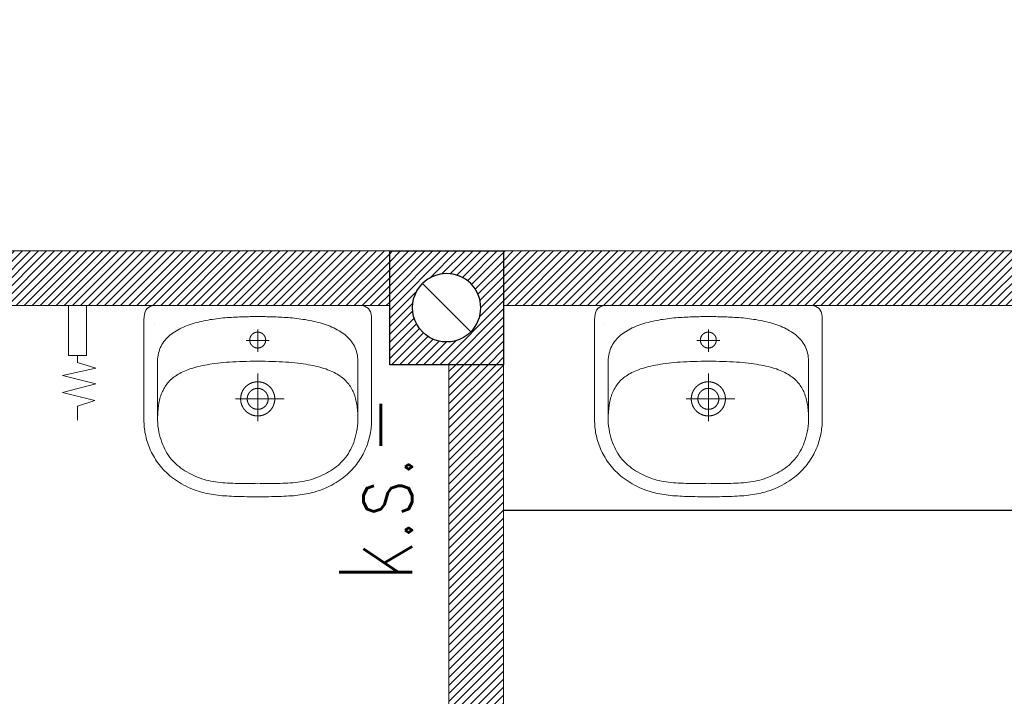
# Model space of a CAD drawing. Header units: inches. Extents: x 27484 to 71626, y -45113 to 39.
# Tile 81 of 256: x 34101 to 34317, y -32204 to -32055. Entities that reach past the tile are written whole.
import ezdxf
from ezdxf.enums import TextEntityAlignment as Align

# ---------------------------------------------------------------- set-up
doc = ezdxf.new("R2010")
doc.units = ezdxf.units.IN
doc.header["$LTSCALE"] = 50
doc.header["$MEASUREMENT"] = 0
for name, color, linetype, lineweight in [('A-ARMATURA', 45, 'Continuous', 5), ('A-SCIANY', 5, 'Continuous', 18), ('A-ść. istn.', 8, 'Continuous', 0)]:
    doc.layers.add(name, color=color, linetype=linetype, lineweight=lineweight)
for name, color, linetype in [('B-IWE', 2, 'Continuous'), ('B-IWE-KAN', 7, 'Continuous'), ('R-MET-IWE', 2, 'Continuous'), ('rz_wentylacja', 10, 'Continuous')]:
    doc.layers.add(name, color=color, linetype=linetype)
doc.styles.get("Standard").update_dxf_attribs({"font": 'romans.shx'})
pattern_1 = [(45, (31560.1443, -34930.5661), (-0.88388348, 0.88388348), [])]

# ---------------------------------------------------------------- blocks, each defined once
blk = doc.blocks.new('A$C3A7D2EB8')
at = {"layer": 'A-ARMATURA'}
for p, q in [((22.71, 16.63), (22.71, 16.63)), ((1.75, 12.95), (1.75, 12.95)), ((2.3, 0.03), (2.3, 0.03)), ((3.75, 0.03), (3.75, 0.03))]:
    blk.add_line(p, q, dxfattribs=at)
for points in [[(-0.01, -21.47), (-0.62, -21.46), (-1.23, -21.46), (-1.83, -21.46), (-2.42, -21.46), (-3, -21.45), (-3.57, -21.44), (-4.14, -21.43), (-4.69, -21.41), (-5.23, -21.39), (-5.77, -21.37), (-6.3, -21.34), (-6.82, -21.31), (-7.33, -21.28), (-7.83, -21.24), (-8.32, -21.19), (-8.8, -21.13), (-9.28, -21.07), (-9.75, -21.01), (-10.21, -20.93), (-10.66, -20.85), (-11.1, -20.76), (-11.53, -20.67), (-11.96, -20.56), (-12.38, -20.45), (-12.38, -20.45), (-12.98, -20.26), (-13.57, -20.07), (-14.14, -19.86), (-14.69, -19.64), (-15.22, -19.41), (-15.74, -19.16), (-16.25, -18.91), (-16.73, -18.64), (-17.2, -18.37), (-17.66, -18.08), (-18.1, -17.78), (-18.52, -17.48), (-18.93, -17.17), (-19.32, -16.85), (-19.7, -16.52), (-20.06, -16.18), (-20.41, -15.84), (-20.75, -15.49), (-21.07, -15.13), (-21.38, -14.77), (-21.67, -14.4), (-21.95, -14.03), (-22.21, -13.65), (-22.46, -13.27), (-22.7, -12.89), (-22.93, -12.5), (-23.14, -12.11), (-23.34, -11.72), (-23.53, -11.32), (-23.71, -10.92), (-23.87, -10.53), (-24.02, -10.13), (-24.16, -9.73), (-24.29, -9.33), (-24.41, -8.93), (-24.52, -8.53), (-24.61, -8.13), (-24.7, -7.73), (-24.77, -7.34), (-24.84, -6.95), (-24.89, -6.56), (-24.93, -6.17), (-24.97, -5.79), (-24.99, -5.41), (-25, -5.03), (-25.01, -4.67), (-25.01, -4.67), (-25.01, 17.36), (-24.98, 18.05), (-24.9, 18.65), (-24.76, 19.14), (-24.57, 19.55), (-24.31, 19.88), (-24, 20.13), (-23.63, 20.32), (-23.19, 20.44), (-22.69, 20.51), (-22.13, 20.53), (-0.01, 20.53), (22.12, 20.53), (22.68, 20.51), (23.18, 20.44), (23.61, 20.32), (23.99, 20.13), (24.3, 19.88), (24.55, 19.55), (24.75, 19.14), (24.88, 18.65), (24.97, 18.05), (24.99, 17.36), (24.99, -4.67), (24.99, -5.03), (24.97, -5.41), (24.95, -5.79), (24.92, -6.17), (24.87, -6.56), (24.82, -6.95), (24.76, -7.34), (24.68, -7.73), (24.6, -8.13), (24.5, -8.53), (24.4, -8.93), (24.28, -9.33), (24.15, -9.73), (24.01, -10.13), (23.86, -10.53), (23.69, -10.92), (23.52, -11.32), (23.33, -11.72), (23.13, -12.11), (22.91, -12.5), (22.69, -12.89), (22.45, -13.27), (22.2, -13.65), (21.93, -14.03), (21.65, -14.4), (21.36, -14.77), (21.05, -15.13), (20.73, -15.49), (20.4, -15.84), (20.05, -16.18), (19.69, -16.52), (19.31, -16.85), (18.91, -17.17), (18.51, -17.48), (18.08, -17.78), (17.64, -18.08), (17.19, -18.37), (16.72, -18.64), (16.23, -18.91), (15.73, -19.16), (15.21, -19.41), (14.67, -19.64), (14.12, -19.86), (13.55, -20.07), (12.97, -20.26), (12.36, -20.45), (12.36, -20.45), (11.94, -20.56), (11.52, -20.67), (11.08, -20.76), (10.64, -20.85), (10.19, -20.93), (9.73, -21.01), (9.26, -21.07), (8.79, -21.13), (8.3, -21.19), (7.81, -21.24), (7.31, -21.28), (6.8, -21.31), (6.28, -21.34), (5.75, -21.37), (5.22, -21.39), (4.67, -21.41), (4.12, -21.43), (3.56, -21.44), (2.99, -21.45), (2.41, -21.46), (1.82, -21.46), (1.22, -21.46), (0.61, -21.46), (-0.01, -21.47)], [(-0.01, -18.53), (0.52, -18.54), (1.05, -18.54), (1.59, -18.54), (2.14, -18.55), (2.69, -18.55), (3.24, -18.55), (3.8, -18.55), (4.36, -18.55), (4.92, -18.54), (5.48, -18.53), (6.04, -18.51), (6.6, -18.48), (7.15, -18.45), (7.69, -18.41), (8.23, -18.36), (8.76, -18.3), (9.28, -18.23), (9.79, -18.15), (10.3, -18.05), (10.8, -17.93), (11.29, -17.81), (11.78, -17.67), (12.27, -17.52), (12.75, -17.35), (13.23, -17.17), (13.7, -16.97), (14.17, -16.76), (14.63, -16.54), (15.08, -16.3), (15.54, -16.04), (15.98, -15.77), (16.42, -15.48), (16.85, -15.17), (17.28, -14.85), (17.71, -14.51), (18.56, -13.69), (18.93, -13.26), (19.28, -12.83), (19.6, -12.39), (19.9, -11.94), (20.17, -11.49), (20.42, -11.02), (20.65, -10.54), (20.87, -10.04), (21.06, -9.53), (21.24, -9), (21.41, -8.46), (21.56, -7.9), (21.7, -7.32), (21.82, -6.65), (21.91, -5.99), (21.97, -5.32), (21.99, -4.64), (21.99, 8.3), (21.98, 8.76), (21.93, 9.21), (21.87, 9.64), (21.78, 10.06), (21.67, 10.46), (21.55, 10.85), (21.39, 11.23), (21.22, 11.6), (21.03, 11.95), (20.83, 12.29), (20.6, 12.61), (20.35, 12.92), (20.09, 13.23), (19.82, 13.51), (19.52, 13.79), (19.22, 14.06), (18.89, 14.31), (18.56, 14.56), (18.21, 14.79), (17.85, 15.01), (17.48, 15.22), (17.09, 15.43), (16.7, 15.62), (16.29, 15.8), (15.88, 15.98), (15.46, 16.14), (15.03, 16.3), (14.59, 16.44), (14.15, 16.58), (13.7, 16.72), (13.25, 16.84), (12.79, 16.95), (12.32, 17.06), (11.86, 17.16), (11.39, 17.26), (10.91, 17.35), (10.44, 17.43), (9.97, 17.5), (9.49, 17.57), (9.02, 17.64), (8.55, 17.69), (8.07, 17.75), (7.61, 17.8), (7.14, 17.84), (6.68, 17.88), (6.22, 17.91), (5.77, 17.94), (5.32, 17.97), (4.88, 17.99), (4.44, 18.01), (4.02, 18.03), (3.6, 18.05), (3.19, 18.06), (2.79, 18.07), (2.4, 18.08), (2.01, 18.08), (1.65, 18.09), (1.29, 18.09), (0.94, 18.09), (0.61, 18.09), (0.3, 18.09), (-0.01, 18.09), (-0.01, 18.09), (-0.31, 18.09), (-0.63, 18.09), (-0.96, 18.09), (-1.3, 18.09), (-1.66, 18.09), (-2.03, 18.08), (-2.41, 18.08), (-2.8, 18.07), (-3.2, 18.06), (-3.61, 18.05), (-4.03, 18.03), (-4.46, 18.01), (-4.89, 17.99), (-5.34, 17.97), (-5.78, 17.94), (-6.24, 17.91), (-6.69, 17.88), (-7.16, 17.84), (-7.62, 17.8), (-8.09, 17.75), (-8.56, 17.69), (-9.03, 17.64), (-9.51, 17.57), (-9.98, 17.5), (-10.46, 17.43), (-10.93, 17.35), (-11.4, 17.26), (-11.87, 17.16), (-12.34, 17.06), (-12.8, 16.95), (-13.26, 16.84), (-13.72, 16.72), (-14.17, 16.58), (-14.61, 16.44), (-15.05, 16.3), (-15.47, 16.14), (-15.9, 15.98), (-16.31, 15.8), (-16.71, 15.62), (-17.11, 15.43), (-17.49, 15.22), (-17.86, 15.01), (-18.23, 14.79), (-18.57, 14.56), (-18.91, 14.31), (-19.23, 14.06), (-19.54, 13.79), (-19.83, 13.51), (-20.11, 13.23), (-20.37, 12.92), (-20.61, 12.61), (-20.84, 12.29), (-21.05, 11.95), (-21.24, 11.6), (-21.41, 11.23), (-21.56, 10.85), (-21.69, 10.46), (-21.8, 10.06), (-21.89, 9.64), (-21.95, 9.21), (-21.99, 8.76), (-22.01, 8.3), (-22.01, 8.3), (-22.01, -4.64), (-21.98, -5.32), (-21.92, -5.99), (-21.84, -6.65), (-21.72, -7.32), (-21.58, -7.9), (-21.42, -8.46), (-21.26, -9), (-21.08, -9.53), (-20.88, -10.04), (-20.67, -10.54), (-20.44, -11.02), (-20.19, -11.49), (-19.91, -11.94), (-19.62, -12.39), (-19.3, -12.83), (-18.95, -13.26), (-18.58, -13.69), (-17.72, -14.51), (-17.3, -14.85), (-16.87, -15.17), (-16.44, -15.48), (-16, -15.77), (-15.55, -16.04), (-15.1, -16.3), (-14.64, -16.54), (-14.18, -16.76), (-13.72, -16.97), (-13.24, -17.17), (-12.77, -17.35), (-12.29, -17.52), (-11.8, -17.67), (-11.31, -17.81), (-10.81, -17.93), (-10.31, -18.05), (-9.81, -18.15), (-9.3, -18.23), (-8.78, -18.3), (-8.25, -18.36), (-7.71, -18.41), (-7.16, -18.45), (-6.61, -18.48), (-6.06, -18.51), (-5.5, -18.53), (-4.94, -18.54), (-4.38, -18.55), (-3.82, -18.55), (-3.26, -18.55), (-2.7, -18.55), (-2.15, -18.55), (-1.61, -18.54), (-1.06, -18.54), (-0.53, -18.54)], [(1.75, 12.94), (1.75, 12.97), (1.75, 12.99), (1.75, 13.01), (1.75, 13.04), (1.75, 13.06), (1.74, 13.08), (1.74, 13.11), (1.74, 13.13), (1.74, 13.15), (1.74, 13.17), (1.73, 13.2), (1.73, 13.22), (1.72, 13.24), (1.72, 13.26), (1.72, 13.29), (1.71, 13.31), (1.71, 13.33), (1.7, 13.35), (1.7, 13.38), (1.69, 13.4), (1.68, 13.42), (1.68, 13.44), (1.67, 13.46), (1.66, 13.49), (1.66, 13.51), (1.65, 13.53), (1.64, 13.55), (1.63, 13.57), (1.63, 13.59), (1.62, 13.61), (1.61, 13.64), (1.6, 13.66), (1.59, 13.68), (1.58, 13.7), (1.57, 13.72), (1.56, 13.74), (1.55, 13.76), (1.54, 13.78), (1.53, 13.8), (1.52, 13.82), (1.5, 13.84), (1.49, 13.86), (1.48, 13.88), (1.47, 13.9), (1.46, 13.92), (1.44, 13.94), (1.43, 13.96), (1.42, 13.97), (1.4, 13.99), (1.39, 14.01), (1.38, 14.03), (1.36, 14.05), (1.35, 14.06), (1.33, 14.08), (1.32, 14.1), (1.3, 14.12), (1.29, 14.13), (1.27, 14.15), (1.25, 14.17), (1.24, 14.18), (1.22, 14.2), (1.21, 14.21), (1.19, 14.23), (1.17, 14.25), (1.16, 14.26), (1.14, 14.28), (1.12, 14.29), (1.1, 14.31), (1.08, 14.32), (1.07, 14.33), (1.05, 14.35), (1.03, 14.36), (1.01, 14.37), (0.99, 14.39), (0.97, 14.4), (0.95, 14.41), (0.94, 14.43), (0.92, 14.44), (0.9, 14.45), (0.88, 14.46), (0.86, 14.47), (0.84, 14.48), (0.82, 14.49), (0.8, 14.51), (0.78, 14.52), (0.76, 14.53), (0.73, 14.54), (0.71, 14.54), (0.69, 14.55), (0.67, 14.56), (0.65, 14.57), (0.63, 14.58), (0.61, 14.59), (0.59, 14.6), (0.56, 14.6), (0.54, 14.61), (0.52, 14.62), (0.5, 14.62), (0.48, 14.63), (0.45, 14.64), (0.43, 14.64), (0.41, 14.65), (0.39, 14.65), (0.37, 14.66), (0.34, 14.66), (0.32, 14.67), (0.3, 14.67), (0.28, 14.68), (0.25, 14.68), (0.23, 14.68), (0.21, 14.68), (0.18, 14.69), (0.16, 14.69), (0.14, 14.69), (0.12, 14.69), (0.09, 14.69), (0.07, 14.7), (0.05, 14.7), (0.02, 14.7), (0, 14.7), (-0.02, 14.7), (-0.04, 14.7), (-0.07, 14.7), (-0.09, 14.69), (-0.11, 14.69), (-0.14, 14.69), (-0.16, 14.69), (-0.18, 14.69), (-0.2, 14.69), (-0.23, 14.68), (-0.25, 14.68), (-0.27, 14.68), (-0.29, 14.67), (-0.32, 14.67), (-0.34, 14.66), (-0.36, 14.66), (-0.38, 14.65), (-0.41, 14.65), (-0.43, 14.64), (-0.45, 14.64), (-0.47, 14.63), (-0.5, 14.63), (-0.52, 14.62), (-0.54, 14.61), (-0.56, 14.6), (-0.58, 14.6), (-0.6, 14.59), (-0.63, 14.58), (-0.65, 14.57), (-0.67, 14.56), (-0.69, 14.56), (-0.71, 14.55), (-0.73, 14.54), (-0.75, 14.53), (-0.77, 14.52), (-0.79, 14.51), (-0.81, 14.5), (-0.83, 14.49), (-0.85, 14.47), (-0.87, 14.46), (-0.89, 14.45), (-0.91, 14.44), (-0.93, 14.43), (-0.95, 14.42), (-0.97, 14.4), (-0.99, 14.39), (-1.01, 14.38), (-1.03, 14.36), (-1.05, 14.35), (-1.06, 14.34), (-1.08, 14.32), (-1.1, 14.31), (-1.12, 14.29), (-1.13, 14.28), (-1.15, 14.26), (-1.17, 14.25), (-1.19, 14.23), (-1.2, 14.22), (-1.22, 14.2), (-1.24, 14.19), (-1.25, 14.17), (-1.27, 14.15), (-1.28, 14.14), (-1.3, 14.12), (-1.31, 14.1), (-1.33, 14.09), (-1.34, 14.07), (-1.36, 14.05), (-1.37, 14.03), (-1.39, 14.01), (-1.4, 14), (-1.41, 13.98), (-1.43, 13.96), (-1.44, 13.94), (-1.45, 13.92), (-1.47, 13.9), (-1.48, 13.88), (-1.49, 13.86), (-1.5, 13.84), (-1.51, 13.82), (-1.53, 13.8), (-1.54, 13.78), (-1.55, 13.76), (-1.56, 13.74), (-1.57, 13.72), (-1.58, 13.7), (-1.59, 13.68), (-1.6, 13.66), (-1.61, 13.64), (-1.62, 13.62), (-1.62, 13.6), (-1.63, 13.58), (-1.64, 13.55), (-1.65, 13.53), (-1.66, 13.51), (-1.66, 13.49), (-1.67, 13.47), (-1.68, 13.45), (-1.68, 13.42), (-1.69, 13.4), (-1.7, 13.38), (-1.7, 13.36), (-1.71, 13.34), (-1.71, 13.31), (-1.72, 13.29), (-1.72, 13.27), (-1.72, 13.25), (-1.73, 13.22), (-1.73, 13.2), (-1.73, 13.18), (-1.74, 13.15), (-1.74, 13.13), (-1.74, 13.11), (-1.74, 13.09), (-1.75, 13.06), (-1.75, 13.04), (-1.75, 13.02), (-1.75, 13), (-1.75, 12.97), (-1.75, 12.95), (-1.75, 12.93), (-1.75, 12.9), (-1.75, 12.88), (-1.75, 12.86), (-1.75, 12.83), (-1.74, 12.81), (-1.74, 12.79), (-1.74, 12.77), (-1.74, 12.74), (-1.74, 12.72), (-1.73, 12.7), (-1.73, 12.68), (-1.73, 12.65), (-1.72, 12.63), (-1.72, 12.61), (-1.71, 12.59), (-1.71, 12.56), (-1.7, 12.54), (-1.7, 12.52), (-1.69, 12.5), (-1.68, 12.47), (-1.68, 12.45), (-1.67, 12.43), (-1.67, 12.41), (-1.66, 12.39), (-1.65, 12.37), (-1.64, 12.34), (-1.63, 12.32), (-1.63, 12.3), (-1.62, 12.28), (-1.61, 12.26), (-1.6, 12.24), (-1.59, 12.22), (-1.58, 12.2), (-1.57, 12.18), (-1.56, 12.15), (-1.55, 12.13), (-1.54, 12.11), (-1.53, 12.09), (-1.52, 12.07), (-1.51, 12.05), (-1.49, 12.03), (-1.48, 12.02), (-1.47, 12), (-1.46, 11.98), (-1.44, 11.96), (-1.43, 11.94), (-1.42, 11.92), (-1.4, 11.9), (-1.39, 11.88), (-1.38, 11.87), (-1.36, 11.85), (-1.35, 11.83), (-1.33, 11.81), (-1.32, 11.79), (-1.3, 11.78), (-1.29, 11.76), (-1.27, 11.74), (-1.26, 11.73), (-1.24, 11.71), (-1.22, 11.7), (-1.21, 11.68), (-1.19, 11.66), (-1.17, 11.65), (-1.16, 11.63), (-1.14, 11.62), (-1.12, 11.6), (-1.1, 11.59), (-1.09, 11.57), (-1.07, 11.56), (-1.05, 11.55), (-1.03, 11.53), (-1.01, 11.52), (-0.99, 11.51), (-0.97, 11.49), (-0.96, 11.48), (-0.94, 11.47), (-0.92, 11.46), (-0.9, 11.44), (-0.88, 11.43), (-0.86, 11.42), (-0.84, 11.41), (-0.82, 11.4), (-0.8, 11.39), (-0.78, 11.38), (-0.76, 11.37), (-0.73, 11.36), (-0.71, 11.35), (-0.69, 11.34), (-0.67, 11.33), (-0.65, 11.32), (-0.63, 11.31), (-0.61, 11.31), (-0.59, 11.3), (-0.56, 11.29), (-0.54, 11.28), (-0.52, 11.28), (-0.5, 11.27), (-0.48, 11.26), (-0.46, 11.26), (-0.43, 11.25), (-0.41, 11.25), (-0.39, 11.24), (-0.37, 11.24), (-0.34, 11.23), (-0.32, 11.23), (-0.3, 11.22), (-0.28, 11.22), (-0.25, 11.22), (-0.23, 11.21), (-0.21, 11.21), (-0.19, 11.21), (-0.16, 11.2), (-0.14, 11.2), (-0.12, 11.2), (-0.09, 11.2), (-0.07, 11.2), (-0.05, 11.2), (-0.03, 11.2), (0, 11.2), (0.02, 11.2), (0.04, 11.2), (0.07, 11.2), (0.09, 11.2), (0.11, 11.2), (0.13, 11.2), (0.16, 11.2), (0.18, 11.21), (0.2, 11.21), (0.23, 11.21), (0.25, 11.21), (0.27, 11.22), (0.29, 11.22), (0.32, 11.23), (0.34, 11.23), (0.36, 11.23), (0.38, 11.24), (0.41, 11.24), (0.43, 11.25), (0.45, 11.26), (0.47, 11.26), (0.49, 11.27), (0.52, 11.28), (0.54, 11.28), (0.56, 11.29), (0.58, 11.3), (0.6, 11.3), (0.62, 11.31), (0.65, 11.32), (0.67, 11.33), (0.69, 11.34), (0.71, 11.35), (0.73, 11.36), (0.75, 11.37), (0.77, 11.38), (0.79, 11.39), (0.81, 11.4), (0.83, 11.41), (0.85, 11.42), (0.87, 11.43), (0.89, 11.44), (0.91, 11.45), (0.93, 11.47), (0.95, 11.48), (0.97, 11.49), (0.99, 11.5), (1.01, 11.52), (1.03, 11.53), (1.04, 11.54), (1.06, 11.56), (1.08, 11.57), (1.1, 11.59), (1.12, 11.6), (1.13, 11.61), (1.15, 11.63), (1.17, 11.65), (1.19, 11.66), (1.2, 11.68), (1.22, 11.69), (1.24, 11.71), (1.25, 11.72), (1.27, 11.74), (1.28, 11.76), (1.3, 11.77), (1.31, 11.79), (1.33, 11.81), (1.34, 11.83), (1.36, 11.84), (1.37, 11.86), (1.39, 11.88), (1.4, 11.9), (1.41, 11.92), (1.43, 11.94), (1.44, 11.95), (1.45, 11.97), (1.47, 11.99), (1.48, 12.01), (1.49, 12.03), (1.5, 12.05), (1.51, 12.07), (1.53, 12.09), (1.54, 12.11), (1.55, 12.13), (1.56, 12.15), (1.57, 12.17), (1.58, 12.19), (1.59, 12.21), (1.6, 12.23), (1.61, 12.25), (1.62, 12.28), (1.62, 12.3), (1.63, 12.32), (1.64, 12.34), (1.65, 12.36), (1.66, 12.38), (1.66, 12.4), (1.67, 12.43), (1.68, 12.45), (1.68, 12.47), (1.69, 12.49), (1.7, 12.51), (1.7, 12.54), (1.71, 12.56), (1.71, 12.58), (1.72, 12.6), (1.72, 12.63), (1.72, 12.65), (1.73, 12.67), (1.73, 12.69), (1.73, 12.72), (1.74, 12.74), (1.74, 12.76), (1.74, 12.78), (1.74, 12.81), (1.75, 12.83), (1.75, 12.85), (1.75, 12.88), (1.75, 12.9), (1.75, 12.92), (1.75, 12.94)], [(3.75, 0.02), (3.75, 0.06), (3.75, 0.09), (3.75, 0.12), (3.75, 0.16), (3.75, 0.19), (3.74, 0.22), (3.74, 0.26), (3.74, 0.29), (3.74, 0.32), (3.74, 0.36), (3.73, 0.39), (3.73, 0.42), (3.73, 0.46), (3.72, 0.49), (3.72, 0.52), (3.71, 0.56), (3.71, 0.59), (3.7, 0.62), (3.7, 0.66), (3.69, 0.69), (3.68, 0.72), (3.68, 0.76), (3.67, 0.79), (3.66, 0.82), (3.66, 0.85), (3.65, 0.89), (3.64, 0.92), (3.63, 0.95), (3.63, 0.99), (3.62, 1.02), (3.61, 1.05), (3.6, 1.08), (3.59, 1.11), (3.58, 1.15), (3.57, 1.18), (3.56, 1.21), (3.55, 1.24), (3.54, 1.27), (3.53, 1.31), (3.51, 1.34), (3.5, 1.37), (3.49, 1.4), (3.48, 1.43), (3.46, 1.46), (3.45, 1.49), (3.44, 1.52), (3.42, 1.55), (3.41, 1.59), (3.4, 1.62), (3.38, 1.65), (3.37, 1.68), (3.35, 1.71), (3.34, 1.74), (3.32, 1.77), (3.31, 1.8), (3.29, 1.83), (3.27, 1.85), (3.26, 1.88), (3.24, 1.91), (3.22, 1.94), (3.21, 1.97), (3.19, 2), (3.17, 2.03), (3.15, 2.06), (3.14, 2.08), (3.12, 2.11), (3.1, 2.14), (3.08, 2.17), (3.06, 2.19), (3.04, 2.22), (3.02, 2.25), (3, 2.28), (2.98, 2.3), (2.96, 2.33), (2.94, 2.36), (2.92, 2.38), (2.9, 2.41), (2.88, 2.43), (2.85, 2.46), (2.83, 2.49), (2.81, 2.51), (2.79, 2.54), (2.76, 2.56), (2.74, 2.59), (2.72, 2.61), (2.7, 2.63), (2.67, 2.66), (2.65, 2.68), (2.63, 2.71), (2.6, 2.73), (2.58, 2.75), (2.55, 2.77), (2.53, 2.8), (2.5, 2.82), (2.48, 2.84), (2.45, 2.86), (2.43, 2.89), (2.4, 2.91), (2.38, 2.93), (2.35, 2.95), (2.32, 2.97), (2.3, 2.99), (2.27, 3.01), (2.24, 3.03), (2.22, 3.05), (2.19, 3.07), (2.16, 3.09), (2.13, 3.11), (2.11, 3.13), (2.08, 3.15), (2.05, 3.17), (2.02, 3.19), (1.99, 3.2), (1.97, 3.22), (1.94, 3.24), (1.91, 3.26), (1.88, 3.27), (1.85, 3.29), (1.82, 3.31), (1.79, 3.32), (1.76, 3.34), (1.73, 3.35), (1.7, 3.37), (1.67, 3.38), (1.64, 3.4), (1.61, 3.41), (1.58, 3.43), (1.55, 3.44), (1.52, 3.46), (1.49, 3.47), (1.46, 3.48), (1.43, 3.49), (1.4, 3.51), (1.37, 3.52), (1.33, 3.53), (1.3, 3.54), (1.27, 3.56), (1.24, 3.57), (1.21, 3.58), (1.18, 3.59), (1.14, 3.6), (1.11, 3.61), (1.08, 3.62), (1.05, 3.63), (1.02, 3.64), (0.98, 3.65), (0.95, 3.65), (0.92, 3.66), (0.89, 3.67), (0.85, 3.68), (0.82, 3.69), (0.79, 3.69), (0.75, 3.7), (0.72, 3.71), (0.69, 3.71), (0.66, 3.72), (0.62, 3.73), (0.59, 3.73), (0.56, 3.74), (0.52, 3.74), (0.49, 3.75), (0.46, 3.75), (0.42, 3.75), (0.39, 3.76), (0.36, 3.76), (0.32, 3.76), (0.29, 3.77), (0.26, 3.77), (0.22, 3.77), (0.19, 3.77), (0.16, 3.77), (0.12, 3.78), (0.09, 3.78), (0.05, 3.78), (0.02, 3.78), (-0.01, 3.78), (-0.05, 3.78), (-0.08, 3.78), (-0.11, 3.78), (-0.15, 3.77), (-0.18, 3.77), (-0.21, 3.77), (-0.25, 3.77), (-0.28, 3.77), (-0.31, 3.76), (-0.35, 3.76), (-0.38, 3.76), (-0.41, 3.75), (-0.45, 3.75), (-0.48, 3.75), (-0.51, 3.74), (-0.55, 3.74), (-0.58, 3.73), (-0.61, 3.73), (-0.65, 3.72), (-0.68, 3.72), (-0.71, 3.71), (-0.75, 3.7), (-0.78, 3.7), (-0.81, 3.69), (-0.84, 3.68), (-0.88, 3.67), (-0.91, 3.67), (-0.94, 3.66), (-0.97, 3.65), (-1.01, 3.64), (-1.04, 3.63), (-1.07, 3.62), (-1.1, 3.61), (-1.14, 3.6), (-1.17, 3.59), (-1.2, 3.58), (-1.23, 3.57), (-1.26, 3.56), (-1.29, 3.55), (-1.33, 3.54), (-1.36, 3.52), (-1.39, 3.51), (-1.42, 3.5), (-1.45, 3.49), (-1.48, 3.47), (-1.51, 3.46), (-1.54, 3.45), (-1.57, 3.43), (-1.6, 3.42), (-1.63, 3.4), (-1.66, 3.39), (-1.69, 3.37), (-1.72, 3.36), (-1.75, 3.34), (-1.78, 3.33), (-1.81, 3.31), (-1.84, 3.29), (-1.87, 3.28), (-1.9, 3.26), (-1.93, 3.24), (-1.96, 3.23), (-1.99, 3.21), (-2.01, 3.19), (-2.04, 3.17), (-2.07, 3.15), (-2.1, 3.13), (-2.13, 3.12), (-2.15, 3.1), (-2.18, 3.08), (-2.21, 3.06), (-2.24, 3.04), (-2.26, 3.02), (-2.29, 3), (-2.32, 2.98), (-2.34, 2.96), (-2.37, 2.93), (-2.39, 2.91), (-2.42, 2.89), (-2.45, 2.87), (-2.47, 2.85), (-2.5, 2.83), (-2.52, 2.8), (-2.55, 2.78), (-2.57, 2.76), (-2.59, 2.73), (-2.62, 2.71), (-2.64, 2.69), (-2.67, 2.66), (-2.69, 2.64), (-2.71, 2.62), (-2.74, 2.59), (-2.76, 2.57), (-2.78, 2.54), (-2.8, 2.52), (-2.83, 2.49), (-2.85, 2.47), (-2.87, 2.44), (-2.89, 2.42), (-2.91, 2.39), (-2.93, 2.36), (-2.95, 2.34), (-2.97, 2.31), (-3, 2.28), (-3.02, 2.26), (-3.03, 2.23), (-3.05, 2.2), (-3.07, 2.18), (-3.09, 2.15), (-3.11, 2.12), (-3.13, 2.09), (-3.15, 2.06), (-3.17, 2.04), (-3.18, 2.01), (-3.2, 1.98), (-3.22, 1.95), (-3.24, 1.92), (-3.25, 1.89), (-3.27, 1.86), (-3.29, 1.83), (-3.3, 1.8), (-3.32, 1.77), (-3.33, 1.74), (-3.35, 1.71), (-3.36, 1.68), (-3.38, 1.65), (-3.39, 1.62), (-3.41, 1.59), (-3.42, 1.56), (-3.43, 1.53), (-3.45, 1.5), (-3.46, 1.47), (-3.47, 1.44), (-3.49, 1.41), (-3.5, 1.38), (-3.51, 1.35), (-3.52, 1.31), (-3.53, 1.28), (-3.54, 1.25), (-3.56, 1.22), (-3.57, 1.19), (-3.58, 1.16), (-3.59, 1.12), (-3.6, 1.09), (-3.61, 1.06), (-3.61, 1.03), (-3.62, 0.99), (-3.63, 0.96), (-3.64, 0.93), (-3.65, 0.9), (-3.66, 0.86), (-3.66, 0.83), (-3.67, 0.8), (-3.68, 0.77), (-3.68, 0.73), (-3.69, 0.7), (-3.7, 0.67), (-3.7, 0.63), (-3.71, 0.6), (-3.71, 0.57), (-3.72, 0.53), (-3.72, 0.5), (-3.72, 0.47), (-3.73, 0.43), (-3.73, 0.4), (-3.73, 0.37), (-3.74, 0.33), (-3.74, 0.3), (-3.74, 0.27), (-3.74, 0.23), (-3.75, 0.2), (-3.75, 0.17), (-3.75, 0.13), (-3.75, 0.1), (-3.75, 0.07), (-3.75, 0.03), (-3.75, 0), (-3.75, -0.04), (-3.75, -0.07), (-3.75, -0.1), (-3.75, -0.14), (-3.74, -0.17), (-3.74, -0.2), (-3.74, -0.24), (-3.74, -0.27), (-3.74, -0.3), (-3.73, -0.34), (-3.73, -0.37), (-3.73, -0.4), (-3.72, -0.44), (-3.72, -0.47), (-3.71, -0.5), (-3.71, -0.54), (-3.7, -0.57), (-3.7, -0.6), (-3.69, -0.64), (-3.68, -0.67), (-3.68, -0.7), (-3.67, -0.73), (-3.66, -0.77), (-3.66, -0.8), (-3.65, -0.83), (-3.64, -0.87), (-3.63, -0.9), (-3.63, -0.93), (-3.62, -0.96), (-3.61, -1), (-3.6, -1.03), (-3.59, -1.06), (-3.58, -1.09), (-3.57, -1.12), (-3.56, -1.16), (-3.55, -1.19), (-3.54, -1.22), (-3.53, -1.25), (-3.51, -1.28), (-3.5, -1.31), (-3.49, -1.35), (-3.48, -1.38), (-3.46, -1.41), (-3.45, -1.44), (-3.44, -1.47), (-3.43, -1.5), (-3.41, -1.53), (-3.4, -1.56), (-3.38, -1.59), (-3.37, -1.62), (-3.35, -1.65), (-3.34, -1.68), (-3.32, -1.71), (-3.31, -1.74), (-3.29, -1.77), (-3.27, -1.8), (-3.26, -1.83), (-3.24, -1.86), (-3.22, -1.89), (-3.21, -1.92), (-3.19, -1.94), (-3.17, -1.97), (-3.15, -2), (-3.14, -2.03), (-3.12, -2.06), (-3.1, -2.09), (-3.08, -2.11), (-3.06, -2.14), (-3.04, -2.17), (-3.02, -2.19), (-3, -2.22), (-2.98, -2.25), (-2.96, -2.28), (-2.94, -2.3), (-2.92, -2.33), (-2.9, -2.35), (-2.88, -2.38), (-2.85, -2.41), (-2.83, -2.43), (-2.81, -2.46), (-2.79, -2.48), (-2.77, -2.51), (-2.74, -2.53), (-2.72, -2.55), (-2.7, -2.58), (-2.67, -2.6), (-2.65, -2.63), (-2.63, -2.65), (-2.6, -2.67), (-2.58, -2.7), (-2.55, -2.72), (-2.53, -2.74), (-2.5, -2.77), (-2.48, -2.79), (-2.45, -2.81), (-2.43, -2.83), (-2.4, -2.85), (-2.38, -2.87), (-2.35, -2.9), (-2.32, -2.92), (-2.3, -2.94), (-2.27, -2.96), (-2.24, -2.98), (-2.22, -3), (-2.19, -3.02), (-2.16, -3.04), (-2.13, -3.06), (-2.11, -3.08), (-2.08, -3.09), (-2.05, -3.11), (-2.02, -3.13), (-1.99, -3.15), (-1.97, -3.17), (-1.94, -3.18), (-1.91, -3.2), (-1.88, -3.22), (-1.85, -3.23), (-1.82, -3.25), (-1.79, -3.27), (-1.76, -3.28), (-1.73, -3.3), (-1.7, -3.31), (-1.67, -3.33), (-1.64, -3.34), (-1.61, -3.36), (-1.58, -3.37), (-1.55, -3.39), (-1.52, -3.4), (-1.49, -3.41), (-1.46, -3.43), (-1.43, -3.44), (-1.4, -3.45), (-1.37, -3.47), (-1.33, -3.48), (-1.3, -3.49), (-1.27, -3.5), (-1.24, -3.51), (-1.21, -3.52), (-1.18, -3.53), (-1.14, -3.54), (-1.11, -3.55), (-1.08, -3.56), (-1.05, -3.57), (-1.02, -3.58), (-0.98, -3.59), (-0.95, -3.6), (-0.92, -3.61), (-0.89, -3.62), (-0.85, -3.62), (-0.82, -3.63), (-0.79, -3.64), (-0.75, -3.65), (-0.72, -3.65), (-0.69, -3.66), (-0.66, -3.66), (-0.62, -3.67), (-0.59, -3.68), (-0.56, -3.68), (-0.52, -3.69), (-0.49, -3.69), (-0.46, -3.69), (-0.42, -3.7), (-0.39, -3.7), (-0.36, -3.71), (-0.32, -3.71), (-0.29, -3.71), (-0.26, -3.71), (-0.22, -3.72), (-0.19, -3.72), (-0.16, -3.72), (-0.12, -3.72), (-0.09, -3.72), (-0.06, -3.72), (-0.02, -3.72), (0.01, -3.72), (0.05, -3.72), (0.08, -3.72), (0.11, -3.72), (0.15, -3.72), (0.18, -3.72), (0.21, -3.72), (0.25, -3.71), (0.28, -3.71), (0.31, -3.71), (0.35, -3.71), (0.38, -3.7), (0.41, -3.7), (0.45, -3.7), (0.48, -3.69), (0.51, -3.69), (0.55, -3.68), (0.58, -3.68), (0.61, -3.67), (0.65, -3.67), (0.68, -3.66), (0.71, -3.65), (0.75, -3.65), (0.78, -3.64), (0.81, -3.63), (0.84, -3.63), (0.88, -3.62), (0.91, -3.61), (0.94, -3.6), (0.97, -3.59), (1.01, -3.59), (1.04, -3.58), (1.07, -3.57), (1.1, -3.56), (1.13, -3.55), (1.17, -3.54), (1.2, -3.53), (1.23, -3.52), (1.26, -3.5), (1.29, -3.49), (1.33, -3.48), (1.36, -3.47), (1.39, -3.46), (1.42, -3.44), (1.45, -3.43), (1.48, -3.42), (1.51, -3.4), (1.54, -3.39), (1.57, -3.38), (1.6, -3.36), (1.63, -3.35), (1.66, -3.33), (1.69, -3.32), (1.72, -3.3), (1.75, -3.29), (1.78, -3.27), (1.81, -3.26), (1.84, -3.24), (1.87, -3.22), (1.9, -3.21), (1.93, -3.19), (1.96, -3.17), (1.99, -3.15), (2.01, -3.14), (2.04, -3.12), (2.07, -3.1), (2.1, -3.08), (2.13, -3.06), (2.15, -3.04), (2.18, -3.02), (2.21, -3), (2.24, -2.98), (2.26, -2.96), (2.29, -2.94), (2.32, -2.92), (2.34, -2.9), (2.37, -2.88), (2.39, -2.86), (2.42, -2.84), (2.44, -2.82), (2.47, -2.79), (2.5, -2.77), (2.52, -2.75), (2.55, -2.73), (2.57, -2.7), (2.59, -2.68), (2.62, -2.66), (2.64, -2.63), (2.67, -2.61), (2.69, -2.59), (2.71, -2.56), (2.74, -2.54), (2.76, -2.51), (2.78, -2.49), (2.8, -2.46), (2.83, -2.44), (2.85, -2.41), (2.87, -2.39), (2.89, -2.36), (2.91, -2.34), (2.93, -2.31), (2.95, -2.28), (2.97, -2.26), (2.99, -2.23), (3.01, -2.2), (3.03, -2.18), (3.05, -2.15), (3.07, -2.12), (3.09, -2.09), (3.11, -2.07), (3.13, -2.04), (3.15, -2.01), (3.17, -1.98), (3.18, -1.95), (3.2, -1.92), (3.22, -1.9), (3.24, -1.87), (3.25, -1.84), (3.27, -1.81), (3.29, -1.78), (3.3, -1.75), (3.32, -1.72), (3.33, -1.69), (3.35, -1.66), (3.36, -1.63), (3.38, -1.6), (3.39, -1.57), (3.41, -1.54), (3.42, -1.51), (3.43, -1.48), (3.45, -1.45), (3.46, -1.42), (3.47, -1.39), (3.49, -1.35), (3.5, -1.32), (3.51, -1.29), (3.52, -1.26), (3.53, -1.23), (3.54, -1.2), (3.56, -1.17), (3.57, -1.13), (3.58, -1.1), (3.59, -1.07), (3.6, -1.04), (3.61, -1), (3.61, -0.97), (3.62, -0.94), (3.63, -0.91), (3.64, -0.88), (3.65, -0.84), (3.66, -0.81), (3.66, -0.78), (3.67, -0.74), (3.68, -0.71), (3.68, -0.68), (3.69, -0.65), (3.7, -0.61), (3.7, -0.58), (3.71, -0.55), (3.71, -0.51), (3.72, -0.48), (3.72, -0.45), (3.72, -0.41), (3.73, -0.38), (3.73, -0.35), (3.73, -0.31), (3.74, -0.28), (3.74, -0.25), (3.74, -0.21), (3.74, -0.18), (3.75, -0.15), (3.75, -0.11), (3.75, -0.08), (3.75, -0.05), (3.75, -0.01), (3.75, 0.02)], [(2.3, 0.02), (2.3, 0.05), (2.3, 0.08), (2.3, 0.1), (2.3, 0.13), (2.3, 0.16), (2.29, 0.18), (2.29, 0.21), (2.29, 0.23), (2.29, 0.26), (2.29, 0.29), (2.28, 0.31), (2.28, 0.34), (2.27, 0.36), (2.27, 0.39), (2.27, 0.42), (2.26, 0.44), (2.26, 0.47), (2.25, 0.49), (2.25, 0.52), (2.24, 0.55), (2.23, 0.57), (2.23, 0.6), (2.22, 0.62), (2.21, 0.65), (2.21, 0.67), (2.2, 0.7), (2.19, 0.72), (2.18, 0.75), (2.18, 0.77), (2.17, 0.8), (2.16, 0.82), (2.15, 0.85), (2.14, 0.87), (2.13, 0.9), (2.12, 0.92), (2.11, 0.94), (2.1, 0.97), (2.09, 0.99), (2.08, 1.02), (2.07, 1.04), (2.05, 1.06), (2.04, 1.09), (2.03, 1.11), (2.02, 1.13), (2, 1.16), (1.99, 1.18), (1.98, 1.2), (1.96, 1.22), (1.95, 1.25), (1.94, 1.27), (1.92, 1.29), (1.91, 1.31), (1.89, 1.33), (1.88, 1.36), (1.86, 1.38), (1.85, 1.4), (1.83, 1.42), (1.81, 1.44), (1.8, 1.46), (1.78, 1.48), (1.77, 1.5), (1.75, 1.52), (1.73, 1.54), (1.71, 1.56), (1.7, 1.58), (1.68, 1.6), (1.66, 1.62), (1.64, 1.64), (1.62, 1.66), (1.6, 1.67), (1.59, 1.69), (1.57, 1.71), (1.55, 1.73), (1.53, 1.75), (1.51, 1.76), (1.49, 1.78), (1.47, 1.8), (1.45, 1.81), (1.43, 1.83), (1.41, 1.85), (1.39, 1.86), (1.36, 1.88), (1.34, 1.89), (1.32, 1.91), (1.3, 1.92), (1.28, 1.94), (1.26, 1.95), (1.23, 1.97), (1.21, 1.98), (1.19, 2), (1.17, 2.01), (1.14, 2.02), (1.12, 2.03), (1.1, 2.05), (1.08, 2.06), (1.05, 2.07), (1.03, 2.08), (1.01, 2.1), (0.98, 2.11), (0.96, 2.12), (0.93, 2.13), (0.91, 2.14), (0.89, 2.15), (0.86, 2.16), (0.84, 2.17), (0.81, 2.18), (0.79, 2.19), (0.76, 2.2), (0.74, 2.21), (0.71, 2.21), (0.69, 2.22), (0.66, 2.23), (0.64, 2.24), (0.61, 2.24), (0.59, 2.25), (0.56, 2.26), (0.54, 2.26), (0.51, 2.27), (0.49, 2.28), (0.46, 2.28), (0.43, 2.29), (0.41, 2.29), (0.38, 2.3), (0.36, 2.3), (0.33, 2.3), (0.3, 2.31), (0.28, 2.31), (0.25, 2.31), (0.23, 2.32), (0.2, 2.32), (0.17, 2.32), (0.15, 2.32), (0.12, 2.32), (0.09, 2.33), (0.07, 2.33), (0.04, 2.33), (0.02, 2.33), (-0.01, 2.33), (-0.04, 2.33), (-0.06, 2.33), (-0.09, 2.33), (-0.12, 2.32), (-0.14, 2.32), (-0.17, 2.32), (-0.19, 2.32), (-0.22, 2.32), (-0.25, 2.31), (-0.27, 2.31), (-0.3, 2.31), (-0.32, 2.3), (-0.35, 2.3), (-0.38, 2.3), (-0.4, 2.29), (-0.43, 2.29), (-0.45, 2.28), (-0.48, 2.28), (-0.51, 2.27), (-0.53, 2.26), (-0.56, 2.26), (-0.58, 2.25), (-0.61, 2.25), (-0.63, 2.24), (-0.66, 2.23), (-0.68, 2.22), (-0.71, 2.22), (-0.73, 2.21), (-0.76, 2.2), (-0.78, 2.19), (-0.81, 2.18), (-0.83, 2.17), (-0.86, 2.16), (-0.88, 2.15), (-0.9, 2.14), (-0.93, 2.13), (-0.95, 2.12), (-0.98, 2.11), (-1, 2.1), (-1.02, 2.09), (-1.05, 2.07), (-1.07, 2.06), (-1.09, 2.05), (-1.12, 2.04), (-1.14, 2.02), (-1.16, 2.01), (-1.19, 2), (-1.21, 1.98), (-1.23, 1.97), (-1.25, 1.96), (-1.27, 1.94), (-1.3, 1.93), (-1.32, 1.91), (-1.34, 1.9), (-1.36, 1.88), (-1.38, 1.87), (-1.4, 1.85), (-1.42, 1.83), (-1.44, 1.82), (-1.46, 1.8), (-1.48, 1.78), (-1.5, 1.77), (-1.52, 1.75), (-1.54, 1.73), (-1.56, 1.71), (-1.58, 1.7), (-1.6, 1.68), (-1.62, 1.66), (-1.64, 1.64), (-1.66, 1.62), (-1.67, 1.6), (-1.69, 1.58), (-1.71, 1.57), (-1.73, 1.55), (-1.75, 1.53), (-1.76, 1.51), (-1.78, 1.49), (-1.8, 1.46), (-1.81, 1.44), (-1.83, 1.42), (-1.84, 1.4), (-1.86, 1.38), (-1.87, 1.36), (-1.89, 1.34), (-1.9, 1.32), (-1.92, 1.3), (-1.93, 1.27), (-1.95, 1.25), (-1.96, 1.23), (-1.97, 1.21), (-1.99, 1.18), (-2, 1.16), (-2.01, 1.14), (-2.03, 1.11), (-2.04, 1.09), (-2.05, 1.07), (-2.06, 1.04), (-2.07, 1.02), (-2.09, 1), (-2.1, 0.97), (-2.11, 0.95), (-2.12, 0.93), (-2.13, 0.9), (-2.14, 0.88), (-2.15, 0.85), (-2.16, 0.83), (-2.17, 0.8), (-2.17, 0.78), (-2.18, 0.75), (-2.19, 0.73), (-2.2, 0.7), (-2.21, 0.68), (-2.21, 0.65), (-2.22, 0.63), (-2.23, 0.6), (-2.23, 0.58), (-2.24, 0.55), (-2.25, 0.53), (-2.25, 0.5), (-2.26, 0.47), (-2.26, 0.45), (-2.27, 0.42), (-2.27, 0.4), (-2.27, 0.37), (-2.28, 0.34), (-2.28, 0.32), (-2.28, 0.29), (-2.29, 0.27), (-2.29, 0.24), (-2.29, 0.21), (-2.29, 0.19), (-2.3, 0.16), (-2.3, 0.14), (-2.3, 0.11), (-2.3, 0.08), (-2.3, 0.06), (-2.3, 0.03), (-2.3, 0), (-2.3, -0.02), (-2.3, -0.05), (-2.3, -0.07), (-2.3, -0.1), (-2.29, -0.13), (-2.29, -0.15), (-2.29, -0.18), (-2.29, -0.21), (-2.29, -0.23), (-2.28, -0.26), (-2.28, -0.28), (-2.28, -0.31), (-2.27, -0.34), (-2.27, -0.36), (-2.26, -0.39), (-2.26, -0.41), (-2.25, -0.44), (-2.25, -0.47), (-2.24, -0.49), (-2.23, -0.52), (-2.23, -0.54), (-2.22, -0.57), (-2.21, -0.59), (-2.21, -0.62), (-2.2, -0.64), (-2.19, -0.67), (-2.18, -0.69), (-2.18, -0.72), (-2.17, -0.74), (-2.16, -0.77), (-2.15, -0.79), (-2.14, -0.82), (-2.13, -0.84), (-2.12, -0.87), (-2.11, -0.89), (-2.1, -0.91), (-2.09, -0.94), (-2.08, -0.96), (-2.07, -0.98), (-2.05, -1.01), (-2.04, -1.03), (-2.03, -1.06), (-2.02, -1.08), (-2, -1.1), (-1.99, -1.12), (-1.98, -1.15), (-1.96, -1.17), (-1.95, -1.19), (-1.94, -1.21), (-1.92, -1.24), (-1.91, -1.26), (-1.89, -1.28), (-1.88, -1.3), (-1.86, -1.32), (-1.85, -1.34), (-1.83, -1.36), (-1.82, -1.39), (-1.8, -1.41), (-1.78, -1.43), (-1.77, -1.45), (-1.75, -1.47), (-1.73, -1.49), (-1.71, -1.51), (-1.7, -1.53), (-1.68, -1.55), (-1.66, -1.56), (-1.64, -1.58), (-1.62, -1.6), (-1.61, -1.62), (-1.59, -1.64), (-1.57, -1.66), (-1.55, -1.67), (-1.53, -1.69), (-1.51, -1.71), (-1.49, -1.73), (-1.47, -1.74), (-1.45, -1.76), (-1.43, -1.78), (-1.41, -1.79), (-1.39, -1.81), (-1.37, -1.82), (-1.34, -1.84), (-1.32, -1.85), (-1.3, -1.87), (-1.28, -1.88), (-1.26, -1.9), (-1.24, -1.91), (-1.21, -1.93), (-1.19, -1.94), (-1.17, -1.95), (-1.15, -1.97), (-1.12, -1.98), (-1.1, -1.99), (-1.08, -2.01), (-1.05, -2.02), (-1.03, -2.03), (-1.01, -2.04), (-0.98, -2.05), (-0.96, -2.06), (-0.93, -2.07), (-0.91, -2.09), (-0.89, -2.1), (-0.86, -2.11), (-0.84, -2.11), (-0.81, -2.12), (-0.79, -2.13), (-0.76, -2.14), (-0.74, -2.15), (-0.71, -2.16), (-0.69, -2.17), (-0.66, -2.18), (-0.64, -2.18), (-0.61, -2.19), (-0.59, -2.2), (-0.56, -2.2), (-0.54, -2.21), (-0.51, -2.22), (-0.49, -2.22), (-0.46, -2.23), (-0.43, -2.23), (-0.41, -2.24), (-0.38, -2.24), (-0.36, -2.24), (-0.33, -2.25), (-0.3, -2.25), (-0.28, -2.26), (-0.25, -2.26), (-0.23, -2.26), (-0.2, -2.26), (-0.17, -2.27), (-0.15, -2.27), (-0.12, -2.27), (-0.1, -2.27), (-0.07, -2.27), (-0.04, -2.27), (-0.02, -2.27), (0.01, -2.27), (0.04, -2.27), (0.06, -2.27), (0.09, -2.27), (0.11, -2.27), (0.14, -2.27), (0.17, -2.27), (0.19, -2.26), (0.22, -2.26), (0.25, -2.26), (0.27, -2.26), (0.3, -2.25), (0.32, -2.25), (0.35, -2.25), (0.38, -2.24), (0.4, -2.24), (0.43, -2.23), (0.45, -2.23), (0.48, -2.22), (0.5, -2.22), (0.53, -2.21), (0.56, -2.2), (0.58, -2.2), (0.61, -2.19), (0.63, -2.18), (0.66, -2.18), (0.68, -2.17), (0.71, -2.16), (0.73, -2.15), (0.76, -2.14), (0.78, -2.14), (0.81, -2.13), (0.83, -2.12), (0.86, -2.11), (0.88, -2.1), (0.9, -2.09), (0.93, -2.08), (0.95, -2.07), (0.98, -2.06), (1, -2.04), (1.02, -2.03), (1.05, -2.02), (1.07, -2.01), (1.09, -2), (1.12, -1.98), (1.14, -1.97), (1.16, -1.96), (1.18, -1.94), (1.21, -1.93), (1.23, -1.92), (1.25, -1.9), (1.27, -1.89), (1.3, -1.87), (1.32, -1.86), (1.34, -1.84), (1.36, -1.83), (1.38, -1.81), (1.4, -1.8), (1.42, -1.78), (1.44, -1.76), (1.46, -1.75), (1.48, -1.73), (1.5, -1.71), (1.52, -1.7), (1.54, -1.68), (1.56, -1.66), (1.58, -1.64), (1.6, -1.62), (1.62, -1.61), (1.64, -1.59), (1.66, -1.57), (1.67, -1.55), (1.69, -1.53), (1.71, -1.51), (1.73, -1.49), (1.74, -1.47), (1.76, -1.45), (1.78, -1.43), (1.79, -1.41), (1.81, -1.39), (1.83, -1.37), (1.84, -1.35), (1.86, -1.33), (1.87, -1.31), (1.89, -1.28), (1.9, -1.26), (1.92, -1.24), (1.93, -1.22), (1.95, -1.2), (1.96, -1.17), (1.97, -1.15), (1.99, -1.13), (2, -1.11), (2.01, -1.08), (2.03, -1.06), (2.04, -1.04), (2.05, -1.01), (2.06, -0.99), (2.07, -0.97), (2.09, -0.94), (2.1, -0.92), (2.11, -0.9), (2.12, -0.87), (2.13, -0.85), (2.14, -0.82), (2.15, -0.8), (2.16, -0.77), (2.16, -0.75), (2.17, -0.72), (2.18, -0.7), (2.19, -0.67), (2.2, -0.65), (2.21, -0.62), (2.21, -0.6), (2.22, -0.57), (2.23, -0.55), (2.23, -0.52), (2.24, -0.5), (2.25, -0.47), (2.25, -0.45), (2.26, -0.42), (2.26, -0.39), (2.27, -0.37), (2.27, -0.34), (2.27, -0.32), (2.28, -0.29), (2.28, -0.26), (2.28, -0.24), (2.29, -0.21), (2.29, -0.19), (2.29, -0.16), (2.29, -0.13), (2.3, -0.11), (2.3, -0.08), (2.3, -0.05), (2.3, -0.03), (2.3, 0), (2.3, 0.02)]]:
    blk.add_lwpolyline(points, close=True, dxfattribs=at)
for points in [[(-0.01, 10.39), (-0.01, 15.29)], [(-2.53, 12.86), (2.53, 12.86)], [(-0.01, 8.3), (-0.85, 8.29), (-1.67, 8.28), (-2.47, 8.27), (-3.25, 8.25), (-4.01, 8.22), (-4.75, 8.19), (-5.47, 8.15), (-6.17, 8.11), (-6.85, 8.06), (-7.52, 8), (-8.16, 7.94), (-8.79, 7.87), (-9.39, 7.8), (-9.98, 7.72), (-10.55, 7.63), (-11.11, 7.54), (-11.64, 7.44), (-12.16, 7.34), (-12.66, 7.23), (-13.15, 7.11), (-13.62, 6.99), (-14.07, 6.86), (-14.51, 6.73), (-14.94, 6.59), (-15.34, 6.44), (-15.74, 6.29), (-16.11, 6.13), (-16.48, 5.96), (-16.83, 5.79), (-17.16, 5.61), (-17.48, 5.43), (-17.79, 5.24), (-18.08, 5.04), (-18.37, 4.84), (-18.63, 4.63), (-18.89, 4.41), (-19.13, 4.19), (-19.37, 3.96), (-19.59, 3.73), (-19.79, 3.49), (-19.99, 3.24), (-20.18, 2.98), (-20.35, 2.72), (-20.52, 2.46), (-20.67, 2.18), (-20.82, 1.9), (-20.96, 1.62), (-21.08, 1.32), (-21.2, 1.03), (-21.3, 0.72), (-21.4, 0.41), (-21.49, 0.09), (-21.58, -0.24), (-21.65, -0.57), (-21.72, -0.91), (-21.77, -1.25), (-21.83, -1.61), (-21.87, -1.97), (-21.91, -2.33), (-21.94, -2.7), (-21.97, -3.08), (-21.98, -3.47), (-22, -3.86), (-22.01, -4.26), (-22.01, -4.67)], [(21.99, -4.67), (21.99, -4.26), (21.98, -3.86), (21.97, -3.47), (21.95, -3.08), (21.92, -2.7), (21.89, -2.33), (21.86, -1.97), (21.81, -1.61), (21.76, -1.25), (21.7, -0.91), (21.63, -0.57), (21.56, -0.24), (21.48, 0.09), (21.39, 0.41), (21.29, 0.72), (21.18, 1.03), (21.07, 1.32), (20.94, 1.62), (20.8, 1.9), (20.66, 2.18), (20.5, 2.46), (20.34, 2.72), (20.16, 2.98), (19.98, 3.24), (19.78, 3.49), (19.57, 3.73), (19.35, 3.96), (19.12, 4.19), (18.87, 4.41), (18.62, 4.63), (18.35, 4.84), (18.07, 5.04), (17.77, 5.24), (17.47, 5.43), (17.14, 5.61), (16.81, 5.79), (16.46, 5.96), (16.1, 6.13), (15.72, 6.29), (15.33, 6.44), (14.92, 6.59), (14.5, 6.73), (14.06, 6.86), (13.6, 6.99), (13.14, 7.11), (12.65, 7.23), (12.15, 7.34), (11.63, 7.44), (11.09, 7.54), (10.54, 7.63), (9.97, 7.72), (9.38, 7.8), (8.77, 7.87), (8.14, 7.94), (7.5, 8), (6.84, 8.06), (6.16, 8.11), (5.46, 8.15), (4.74, 8.19), (4, 8.22), (3.24, 8.25), (2.46, 8.27), (1.66, 8.28), (0.83, 8.29), (-0.01, 8.3)], [(0, -4.88), (0, 5.62)], [(4.88, 0), (-5.8, 0)]]:
    blk.add_lwpolyline(points, dxfattribs=at)
blk = doc.blocks.new('A$C1D21525B')
at = {"layer": 'A-ARMATURA'}
blk.add_lwpolyline([(0, 11.01), (0, 12.5), (-3.99, 13.74), (3.32, 15.39), (-3.99, 17.22), (3.32, 19.09), (-3.82, 20.87), (0, 22.08), (0, 25.18)], dxfattribs=at)
blk.add_lwpolyline([(1.99, 0), (-1.99, 0), (-1.99, 11.01), (1.99, 11.01)], close=True, dxfattribs=at)
blk = doc.blocks.new('IWE0W')
at = {"layer": 'B-IWE-KAN'}
blk.add_lwpolyline([(0.854, 0.854, -1), (0.146, 0.146), (0.854, 0.854, 1), (0.146, 0.146)], format="xyb", dxfattribs=at)
blk = doc.blocks.new('IWE0W011')
at = {"layer": 'B-IWE'}
blk.add_lwpolyline([(0, 0), (25, 0), (25, 25), (0, 25), (0, 0)], dxfattribs=at)
at = {"xscale": 15, "yscale": 15, "zscale": 15}
blk.add_blockref('IWE0W', (5, 5), dxfattribs=at)
at = {"layer": 'R-MET-IWE', "width": 0.75}
blk.add_attdef('NR', text='', height=9.5, dxfattribs=at).set_placement((12.5, 37), align=Align.MIDDLE)

msp = doc.modelspace()

# ---------------------------------------------------------------- hatches: boundary and pattern name
at = {"layer": 'A-ść. istn.', "ltscale": 0.1}
h = msp.add_hatch(dxfattribs=at)
h.set_pattern_fill('ANSI31', color=256, scale=10)
h.set_pattern_definition(pattern_1)
h.paths.add_polyline_path([(34027.48246, -31832.06607), (34014.98246, -31832.06607), (34014.98246, -31884.06607), (34027.48246, -31884.06607)])
h.paths.add_polyline_path([(34027.48246, -31961.06607), (34014.98246, -31961.06607), (34014.98246, -32117.06607), (34027.48246, -32117.06607), (34027.48246, -32118.06607), (34182.48246, -32118.06607), (34182.48246, -32106.06607), (34027.48246, -32106.06607)])
h.paths.add_polyline_path([(34027.48246, -32142.06607), (34014.98246, -32142.06607), (34014.98246, -32238.06607), (34027.48246, -32238.06607)])
h.paths.add_polyline_path([(34027.48246, -32263.06607), (34014.98246, -32263.06607), (34014.98246, -32290.06607), (34027.48246, -32290.06607)])
h.paths.add_polyline_path([(34027.48246, -32315.06607), (34014.98246, -32315.06607), (34014.98246, -32353.56607), (34085.48246, -32353.56607), (34085.48246, -32349.99607), (34085.48246, -32341.06607), (34027.48246, -32341.06607)])
h.paths.add_polyline_path([(34085.48246, -32353.56607), (34014.98246, -32353.56607), (34014.98246, -32366.06607), (34085.48246, -32366.06607)])
h = msp.add_hatch(dxfattribs=at)
h.set_pattern_fill('ANSI31', color=256, scale=10)
h.set_pattern_definition(pattern_1)
h.paths.add_polyline_path([(34207.48246, -32106.06607), (34182.48246, -32106.06607), (34182.48246, -32131.06607), (34207.48246, -32131.06607)])
h.paths.add_polyline_path([(34200.28576, -32123.86937, -1), (34189.67916, -32113.26277, -1)], flags=16)
h = msp.add_hatch(dxfattribs=at)
h.set_pattern_fill('ANSI31', color=256, scale=10)
h.set_pattern_definition(pattern_1)
h.paths.add_polyline_path([(34207.48246, -32131.06607), (34195.48246, -32131.06607), (34195.48246, -32341.06607), (34187.48246, -32341.06607), (34187.48246, -32353.56607), (34554.98246, -32353.56607), (34554.98246, -32302.06607), (34551.41246, -32302.06607), (34542.48246, -32302.06607), (34542.48246, -32341.06607), (34207.48246, -32341.06607)])
h.paths.add_polyline_path([(34554.98246, -32353.56607), (34187.48246, -32353.56607), (34187.48246, -32357.13607), (34187.48246, -32366.06607), (34367.48246, -32366.06607), (34554.98246, -32366.06607)])
h.paths.add_polyline_path([(34567.48246, -32353.56607), (34554.98246, -32353.56607), (34554.98246, -32366.06607), (34567.48246, -32366.06607)])
h.paths.add_polyline_path([(34567.48246, -32302.06607), (34554.98246, -32302.06607), (34554.98246, -32353.56607), (34567.48246, -32353.56607)])
h.paths.add_polyline_path([(34410.48246, -32106.06607), (34207.48246, -32106.06607), (34207.48246, -32118.06607), (34410.48246, -32118.06607)])

# ---------------------------------------------------------------- linework, layer by layer
at = {"layer": 'A-ARMATURA', "lineweight": -3}
msp.add_line((34395.48246, -32163.06607), (34207.47465, -32163.06607), dxfattribs=at)
at = {"layer": 'A-SCIANY', "ltscale": 3}
for p, q in [((34410.48246, -32106.06607), (34027.48246, -32106.06607)), ((34182.48246, -32118.06607), (34027.48246, -32118.06607)), ((34410.48246, -32118.06607), (34207.48246, -32118.06607)), ((34207.48246, -32341.06607), (34207.48246, -32118.06607)), ((34195.48246, -32341.06607), (34195.48246, -32131.06607))]:
    msp.add_line(p, q, dxfattribs=at)
msp.add_lwpolyline([(34182.48246, -32118.06607), (34182.48246, -32131.06607), (34195.48246, -32131.06607)], dxfattribs=at)

# ---------------------------------------------------------------- block references
at = {"layer": 'A-ARMATURA', "lineweight": -3, "rotation": 180}
msp.add_blockref('A$C1D21525B', (34113.92699, -32118.06607), dxfattribs=at)
at = {"layer": 'A-ARMATURA', "lineweight": -3, "xscale": -1}
for p in [(34153.4889, -32138.60085), (34252.47465, -32138.60085)]:
    msp.add_blockref('A$C3A7D2EB8', p, dxfattribs=at)
at = {"layer": 'rz_wentylacja'}
ref = msp.add_blockref('IWE0W011', (34182.48246, -32106.06607), dxfattribs=dict(at, xscale=-1, rotation=180))
ref.add_attrib('NR', 'k.s.-', (34187.40909, -32178.73725), dxfattribs={"layer": 'R-MET-IWE', "height": 16, "rotation": 90, "width": 0.75})

doc.saveas('drawing.dxf')
